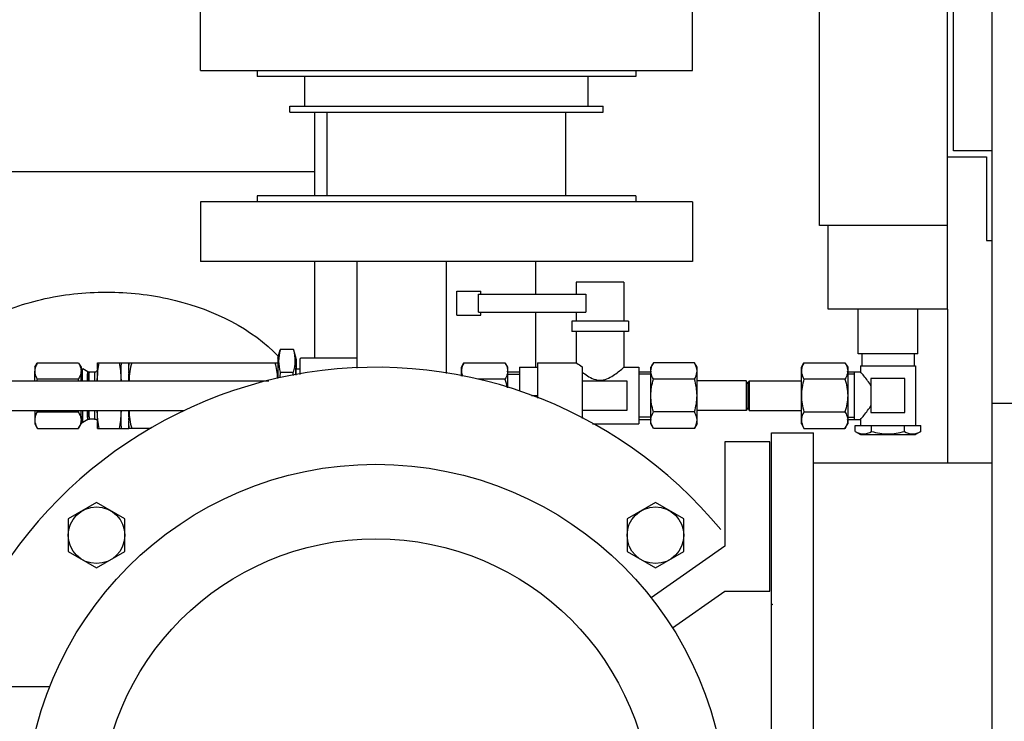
# Model space of a CAD drawing. Header units: millimetres. Extents: x 0 to 1189, y 0 to 841.
# Tile 45 of 112: x 416 to 430, y 569 to 578. Entities that reach past the tile are written whole.
import ezdxf

# ---------------------------------------------------------------- set-up
doc = ezdxf.new("R2010")
doc.units = ezdxf.units.MM
doc.header["$LTSCALE"] = 65.395
doc.linetypes.add('CENTER', pattern=[0.6, 0.375, -0.075, 0.075, -0.075])
for name, color, linetype in [('0006_713500_32_SIMPLE_D_PBL127', 7, 'CONTINUOUS'), ('1707_125001_01_SIMPLE_B_PBL158', 7, 'CONTINUOUS'), ('1907_153200_261214_ABL28', 7, 'CONTINUOUS'), ('1907_153200_51_ABL57', 7, 'CONTINUOUS'), ('1907_153200_51_T2_PBL73', 7, 'CONTINUOUS'), ('1907_153200_81_ABL87', 7, 'CONTINUOUS'), ('1907_153200_81_T1_PBL114', 7, 'CONTINUOUS'), ('1907_153200_82_ABL30', 7, 'CONTINUOUS'), ('1937_153000_12_T1_PBL75', 7, 'CONTINUOUS'), ('9M32C_GENSET_STD_GRUNDRAHMEN_ABL50', 7, 'CONTINUOUS'), ('9M32C_GENSET_STD_GRUNDRAHMEN_T1_PBL51', 7, 'CONTINUOUS'), ('A14X18_DIN7603_MAK_PBL198', 7, 'CONTINUOUS'), ('B-03-25X22-57X1_5-N6000_PBL199', 7, 'CONTINUOUS'), ('BOGEN-S-2D-45-139_7X4_PBL71', 7, 'CONTINUOUS'), ('BOGEN-S-2D-45-139_7X4_PBL72', 7, 'CONTINUOUS'), ('D3870-A2-L-10_PBL102', 7, 'CONTINUOUS'), ('D3870-A2-L-10_PBL103', 7, 'CONTINUOUS'), ('D3870-A2-L-10_PBL104', 7, 'CONTINUOUS'), ('D3870-A2-L-10_PBL105', 7, 'CONTINUOUS'), ('D3901-S10A-G3_8_PBL159', 7, 'CONTINUOUS'), ('DIN1566-G3_8AXG1_4_PBL109', 7, 'CONTINUOUS'), ('E1514-IBC_DN65PN40X2_PBL91', 7, 'CONTINUOUS'), ('E1514-IBC_DN65PN40X2_PBL92', 7, 'CONTINUOUS'), ('EN1092-1-01A-DN50-PN16-61_5_PBL88', 7, 'CONTINUOUS'), ('EN1092-1-01A-DN50-PN16-61_5_PBL89', 7, 'CONTINUOUS'), ('GESTRA_RK41_PN6_DN50_PBL100', 7, 'CONTINUOUS'), ('KUGELHAHN_10-0_PBL117', 7, 'CONTINUOUS'), ('LBS-G3_8_PBL108', 7, 'CONTINUOUS'), ('new_view_9_VBL0', 7, 'CONTINUOUS'), ('PUMPENAGGRR45_125_160_FL-Z-DB50_PBL74', 7, 'CONTINUOUS'), ('SKA-10X1_5_PBL106', 7, 'CONTINUOUS'), ('SKA-10X1_5_PBL107', 7, 'CONTINUOUS'), ('SVH10LR_PBL128', 7, 'CONTINUOUS')]:
    doc.layers.add(name, color=color, linetype=linetype)

# ---------------------------------------------------------------- blocks, each defined once
blk = doc.blocks.new('EN1092-1-01A-DN50-PN16-61_5_PBL89', base_point=(422.097, 577.84))
at = {"layer": 'EN1092-1-01A-DN50-PN16-61_5_PBL89', "color": 7, "linetype": 'Continuous'}
for p, q in [((418.797, 577.44), (418.797, 578.24)), ((418.797, 578.24), (425.397, 578.24)), ((425.397, 577.44), (425.397, 578.24)), ((418.797, 577.44), (425.397, 577.44))]:
    blk.add_line(p, q, dxfattribs=at)
blk = doc.blocks.new('1907_153200_82_ABL30', base_point=(410.568, 592.34))
at = {"layer": 'EN1092-1-01A-DN50-PN16-61_5_PBL89'}
blk.add_blockref('EN1092-1-01A-DN50-PN16-61_5_PBL89', (422.097, 577.84), dxfattribs=at)
blk = doc.blocks.new('BOGEN-S-2D-45-139_7X4_PBL71', base_point=(417.296, 571.684))
at = {"layer": 'BOGEN-S-2D-45-139_7X4_PBL71', "color": 7, "linetype": 'Continuous'}
for q in [(414.743, 572.492), (415.231, 568.9)]:
    blk.add_line((414.743, 568.9), q, dxfattribs=at)
blk.add_open_spline([(414.743, 572.492), (414.743, 572.703), (414.849, 573.149), (415.283, 573.715), (415.929, 574.147), (416.722, 574.416), (417.594, 574.499), (418.699, 574.364), (419.485, 573.981), (419.849, 573.602)], degree=3, knots=[0, 0, 0, 0, 0.101095, 0.210973, 0.333669, 0.467819, 0.608347, 0.748432, 1, 1, 1, 1], dxfattribs=at)
blk = doc.blocks.new('BOGEN-S-2D-45-139_7X4_PBL72', base_point=(417.537, 574.288))
at = {"layer": 'BOGEN-S-2D-45-139_7X4_PBL72', "color": 7, "linetype": 'Continuous'}
for p, q in [((414.743, 572.492), (414.743, 576.084)), ((414.743, 576.084), (420.331, 576.084)), ((420.331, 575.76), (420.331, 576.084)), ((420.331, 573.58), (420.331, 574.88))]:
    blk.add_line(p, q, dxfattribs=at)
blk.add_open_spline([(414.743, 572.492), (414.743, 572.703), (414.849, 573.149), (415.283, 573.715), (415.929, 574.147), (416.722, 574.416), (417.594, 574.499), (418.699, 574.364), (419.485, 573.981), (419.849, 573.602)], degree=3, knots=[0, 0, 0, 0, 0.101095, 0.210973, 0.333669, 0.467819, 0.608347, 0.748432, 1, 1, 1, 1], dxfattribs=at)
blk = doc.blocks.new('1907_153200_51_T2_PBL73', base_point=(417.537, 577.778))
at = {"layer": '1907_153200_51_T2_PBL73', "color": 7, "linetype": 'Continuous'}
for p, q in [((414.743, 576.084), (414.743, 579.472)), ((420.331, 578.24), (420.331, 579.472)), ((420.331, 576.084), (420.331, 576.88)), ((414.743, 576.084), (420.331, 576.084))]:
    blk.add_line(p, q, dxfattribs=at)
blk = doc.blocks.new('1907_153200_51_ABL57', base_point=(416.717, 564.806))
at = {"layer": '1907_153200_51_T2_PBL73'}
blk.add_blockref('1907_153200_51_T2_PBL73', (417.537, 577.778), dxfattribs=at)
at = {"layer": 'BOGEN-S-2D-45-139_7X4_PBL71'}
blk.add_blockref('BOGEN-S-2D-45-139_7X4_PBL71', (417.296, 571.684), dxfattribs=at)
at = {"layer": 'BOGEN-S-2D-45-139_7X4_PBL72'}
blk.add_blockref('BOGEN-S-2D-45-139_7X4_PBL72', (417.537, 574.288), dxfattribs=at)
blk = doc.blocks.new('PUMPENAGGRR45_125_160_FL-Z-DB50_PBL74', base_point=(421.151, 566.96))
at = {"layer": 'PUMPENAGGRR45_125_160_FL-Z-DB50_PBL74', "color": 7, "linetype": 'Continuous'}
for p, q in [((425.831, 572.46), (425.831, 571.06)), ((426.431, 572.46), (425.831, 572.46)), ((426.431, 570.46), (426.431, 572.46)), ((417.404, 571.646), (417.024, 571.427)), ((417.784, 571.427), (417.404, 571.646)), ((424.899, 571.646), (424.519, 571.427)), ((425.279, 571.427), (424.899, 571.646)), ((417.024, 571.427), (417.024, 570.988)), ((417.784, 570.988), (417.784, 571.427)), ((424.519, 571.427), (424.519, 570.988)), ((425.279, 570.988), (425.279, 571.427)), ((417.024, 570.988), (417.404, 570.769)), ((417.404, 570.769), (417.784, 570.988)), ((424.519, 570.988), (424.899, 570.769)), ((425.831, 571.06), (424.844, 570.368)), ((424.899, 570.769), (425.279, 570.988)), ((425.127, 569.967), (425.831, 570.46)), ((425.831, 570.46), (426.431, 570.46)), ((415.231, 565.74), (415.231, 569.18)), ((415.231, 569.18), (416.777, 569.18)), ((415.231, 565.74), (416.777, 565.74)), ((425.831, 564.46), (425.127, 564.953)), ((424.844, 564.552), (425.831, 563.86)), ((425.831, 564.46), (426.431, 564.46)), ((426.431, 564.46), (426.431, 562.46)), ((417.404, 564.151), (417.024, 563.932)), ((417.784, 563.932), (417.404, 564.151)), ((424.899, 564.151), (424.519, 563.932)), ((425.279, 563.932), (424.899, 564.151)), ((417.024, 563.932), (417.024, 563.493)), ((417.784, 563.493), (417.784, 563.932)), ((424.519, 563.932), (424.519, 563.493)), ((425.279, 563.493), (425.279, 563.932)), ((425.831, 562.46), (425.831, 563.86)), ((417.024, 563.493), (417.404, 563.274)), ((417.404, 563.274), (417.784, 563.493)), ((424.519, 563.493), (424.899, 563.274)), ((424.899, 563.274), (425.279, 563.493)), ((426.431, 562.46), (425.831, 562.46))]:
    blk.add_line(p, q, dxfattribs=at)
for centre, radius in [((421.151, 567.46), 4.7), ((417.404, 571.208), 0.38), ((424.899, 571.208), 0.38), ((421.151, 567.46), 3.7), ((417.404, 563.712), 0.38), ((424.899, 563.712), 0.38)]:
    blk.add_circle(centre, radius, dxfattribs=at)
for start, end in [(39.576, 162.0522), (169.5565, 190.4429), (197.9475, 320.4243), (328.9162, 331.1767)]:
    blk.add_arc((421.151, 567.46), 6, start, end, dxfattribs=at)
blk = doc.blocks.new('1937_153000_12_T1_PBL75', base_point=(417.487, 573.08))
at = {"layer": '1937_153000_12_T1_PBL75', "color": 7, "linetype": 'Continuous'}
for p, q in [((415.257, 573.28), (419.716, 573.28)), ((415.257, 572.88), (418.579, 572.88))]:
    blk.add_line(p, q, dxfattribs=at)
at = {"layer": '1937_153000_12_T1_PBL75', "color": 9, "linetype": 'Continuous'}
blk.add_line((416.057, 573.28), (416.057, 572.88), dxfattribs=at)
at = {"layer": '1937_153000_12_T1_PBL75', "color": 7, "linetype": 'Continuous'}
blk.add_arc((415.257, 573.08), 0.2, 90, 270, dxfattribs=at)
blk = doc.blocks.new('EN1092-1-01A-DN50-PN16-61_5_PBL88', base_point=(422.097, 575.28))
at = {"layer": 'EN1092-1-01A-DN50-PN16-61_5_PBL88', "color": 7, "linetype": 'Continuous'}
for p, q in [((418.797, 575.68), (418.797, 574.88)), ((425.397, 575.68), (418.797, 575.68)), ((425.397, 575.68), (425.397, 574.88)), ((425.397, 574.88), (418.797, 574.88))]:
    blk.add_line(p, q, dxfattribs=at)
blk = doc.blocks.new('1907_153200_81_T1_PBL114', base_point=(422.097, 574.128))
at = {"layer": '1907_153200_81_T1_PBL114', "color": 7, "linetype": 'Continuous'}
for p, q in [((420.897, 573.446), (420.897, 574.88)), ((423.297, 574.44), (423.297, 574.88)), ((423.297, 573.46), (423.297, 574.2))]:
    blk.add_line(p, q, dxfattribs=at)
at = {"layer": '1907_153200_81_T1_PBL114', "color": 2, "linetype": 'CENTER'}
blk.add_line((422.097, 573.376), (422.097, 574.88), dxfattribs=at)
blk = doc.blocks.new('B-03-25X22-57X1_5-N6000_PBL199', base_point=(420.516, 573.473))
at = {"layer": 'B-03-25X22-57X1_5-N6000_PBL199', "color": 7, "linetype": 'Continuous'}
for p, q in [((420.897, 573.58), (420.137, 573.58)), ((420.134, 573.417), (420.135, 573.44)), ((420.134, 573.365), (420.134, 573.417))]:
    blk.add_line(p, q, dxfattribs=at)
blk.add_open_spline([(420.135, 573.44), (420.135, 573.46), (420.135, 573.494), (420.135, 573.535), (420.136, 573.558), (420.136, 573.57), (420.138, 573.575), (420.137, 573.58), (420.137, 573.58)], degree=3, knots=[0, 0, 0, 0, 0.425047, 0.740294, 0.852981, 0.934237, 0.983348, 1, 1, 1, 1], dxfattribs=at)
blk = doc.blocks.new('1907_153200_81_ABL87', base_point=(422.097, 574.523))
at = {"layer": '1907_153200_81_T1_PBL114'}
blk.add_blockref('1907_153200_81_T1_PBL114', (422.097, 574.128), dxfattribs=at)
at = {"layer": 'B-03-25X22-57X1_5-N6000_PBL199'}
blk.add_blockref('B-03-25X22-57X1_5-N6000_PBL199', (420.516, 573.473), dxfattribs=at)
at = {"layer": 'EN1092-1-01A-DN50-PN16-61_5_PBL88'}
blk.add_blockref('EN1092-1-01A-DN50-PN16-61_5_PBL88', (422.097, 575.28), dxfattribs=at)
blk = doc.blocks.new('E1514-IBC_DN65PN40X2_PBL91', base_point=(422.097, 577.4))
at = {"layer": 'E1514-IBC_DN65PN40X2_PBL91', "color": 7, "linetype": 'Continuous'}
for p, q in [((419.557, 577.44), (419.557, 577.36)), ((424.637, 577.44), (424.637, 577.36)), ((424.637, 577.36), (419.557, 577.36))]:
    blk.add_line(p, q, dxfattribs=at)
blk = doc.blocks.new('E1514-IBC_DN65PN40X2_PBL92', base_point=(422.097, 575.72))
at = {"layer": 'E1514-IBC_DN65PN40X2_PBL92', "color": 7, "linetype": 'Continuous'}
for p, q in [((419.557, 575.76), (419.557, 575.68)), ((424.637, 575.76), (419.557, 575.76)), ((424.637, 575.76), (424.637, 575.68))]:
    blk.add_line(p, q, dxfattribs=at)
blk = doc.blocks.new('GESTRA_RK41_PN6_DN50_PBL100', base_point=(422.097, 576.56))
at = {"layer": 'GESTRA_RK41_PN6_DN50_PBL100', "color": 7, "linetype": 'Continuous'}
for p, q in [((420.197, 576.96), (420.197, 577.36)), ((423.997, 576.96), (423.997, 577.36)), ((419.997, 576.88), (419.997, 576.96)), ((419.997, 576.96), (424.197, 576.96)), ((424.197, 576.88), (424.197, 576.96)), ((419.997, 576.88), (424.197, 576.88)), ((420.497, 575.76), (420.497, 576.88)), ((423.697, 575.76), (423.697, 576.88))]:
    blk.add_line(p, q, dxfattribs=at)
blk = doc.blocks.new('D3870-A2-L-10_PBL102', base_point=(422.607, 573.353))
at = {"layer": 'D3870-A2-L-10_PBL102', "color": 7, "linetype": 'Continuous'}
for p, q in [((422.297, 573.46), (422.331, 573.519)), ((422.331, 573.519), (422.881, 573.519)), ((422.881, 573.519), (422.917, 573.46)), ((422.297, 573.342), (422.297, 573.46)), ((422.917, 573.46), (422.917, 573.186)), ((422.881, 573.299), (422.518, 573.299))]:
    blk.add_line(p, q, dxfattribs=at)
blk.add_arc((422.765, 573.409), 0.152, 356.6358, 359.9951, dxfattribs=at)
for points, knots in [([(422.331, 573.519), (422.326, 573.51), (422.308, 573.476), (422.297, 573.437), (422.297, 573.409)], [0, 0, 0, 0, 0.263017, 1, 1, 1, 1]), ([(422.881, 573.519), (422.886, 573.51), (422.905, 573.477), (422.917, 573.438), (422.917, 573.409)], [0, 0, 0, 0, 0.264854, 1, 1, 1, 1]), ([(422.297, 573.409), (422.297, 573.392), (422.301, 573.368), (422.309, 573.346), (422.311, 573.34)], [0, 0, 0, 0, 0.743444, 1, 1, 1, 1]), ([(422.917, 573.4), (422.917, 573.392), (422.911, 573.356), (422.895, 573.323), (422.881, 573.299)], [0, 0, 0, 0, 0.239782, 1, 1, 1, 1])]:
    blk.add_open_spline(points, degree=3, knots=knots, dxfattribs=at)
blk.add_open_spline([(422.881, 573.299), (422.892, 573.263), (422.901, 573.227), (422.908, 573.189)], degree=3, dxfattribs=at)
blk = doc.blocks.new('D3870-A2-L-10_PBL103', base_point=(425.147, 573.08))
at = {"layer": 'D3870-A2-L-10_PBL103', "color": 7, "linetype": 'Continuous'}
for p, q in [((424.874, 573.519), (424.837, 573.46)), ((425.423, 573.519), (424.874, 573.519)), ((425.457, 573.46), (425.423, 573.519)), ((424.837, 572.7), (424.837, 573.46)), ((425.457, 572.7), (425.457, 573.46)), ((425.423, 573.299), (424.874, 573.299)), ((425.423, 572.861), (424.874, 572.861)), ((424.874, 572.641), (424.837, 572.7)), ((425.457, 572.7), (425.423, 572.641)), ((425.423, 572.641), (424.874, 572.641))]:
    blk.add_line(p, q, dxfattribs=at)
for centre, start, end in [((424.99, 573.409), 180.0049, 183.3642), ((424.99, 572.751), 176.6358, 179.9951)]:
    blk.add_arc(centre, 0.152, start, end, dxfattribs=at)
for points, knots in [([(424.837, 573.409), (424.837, 573.418), (424.841, 573.457), (424.858, 573.494), (424.874, 573.519)], [0, 0, 0, 0, 0.239943, 1, 1, 1, 1]), ([(425.457, 573.409), (425.457, 573.418), (425.454, 573.457), (425.438, 573.493), (425.423, 573.519)], [0, 0, 0, 0, 0.241275, 1, 1, 1, 1]), ([(424.874, 573.299), (424.869, 573.307), (424.851, 573.338), (424.839, 573.374), (424.838, 573.4)], [0, 0, 0, 0, 0.263805, 1, 1, 1, 1]), ([(425.423, 573.299), (425.429, 573.308), (425.447, 573.342), (425.457, 573.381), (425.457, 573.409)], [0, 0, 0, 0, 0.263017, 1, 1, 1, 1]), ([(424.838, 572.76), (424.838, 572.768), (424.843, 572.804), (424.86, 572.837), (424.874, 572.861)], [0, 0, 0, 0, 0.239782, 1, 1, 1, 1]), ([(425.457, 572.751), (425.457, 572.76), (425.454, 572.799), (425.438, 572.835), (425.423, 572.861)], [0, 0, 0, 0, 0.241275, 1, 1, 1, 1]), ([(424.874, 572.641), (424.869, 572.65), (424.849, 572.683), (424.837, 572.722), (424.837, 572.751)], [0, 0, 0, 0, 0.264854, 1, 1, 1, 1]), ([(425.423, 572.641), (425.429, 572.65), (425.447, 572.684), (425.457, 572.723), (425.457, 572.751)], [0, 0, 0, 0, 0.263017, 1, 1, 1, 1])]:
    blk.add_open_spline(points, degree=3, knots=knots, dxfattribs=at)
for points in [[(424.837, 573.08), (424.837, 573.154), (424.852, 573.229), (424.874, 573.299)], [(425.457, 573.08), (425.457, 573.154), (425.444, 573.228), (425.423, 573.299)], [(424.874, 572.861), (424.852, 572.931), (424.837, 573.006), (424.837, 573.08)], [(425.423, 572.861), (425.444, 572.932), (425.457, 573.006), (425.457, 573.08)]]:
    blk.add_open_spline(points, degree=3, dxfattribs=at)
blk = doc.blocks.new('D3870-A2-L-10_PBL104', base_point=(427.167, 573.08))
at = {"layer": 'D3870-A2-L-10_PBL104', "color": 7, "linetype": 'Continuous'}
for p, q in [((426.857, 573.46), (426.891, 573.519)), ((426.891, 573.519), (427.441, 573.519)), ((427.441, 573.519), (427.477, 573.46)), ((426.857, 572.7), (426.857, 573.46)), ((427.477, 573.46), (427.477, 572.7)), ((427.441, 573.299), (426.891, 573.299)), ((426.891, 572.861), (427.441, 572.861)), ((426.857, 572.7), (426.891, 572.641)), ((427.441, 572.641), (427.477, 572.7)), ((426.891, 572.641), (427.441, 572.641))]:
    blk.add_line(p, q, dxfattribs=at)
for centre, start, end in [((427.325, 573.409), 356.6358, 359.9951), ((427.325, 572.751), 0.0049, 3.3642)]:
    blk.add_arc(centre, 0.152, start, end, dxfattribs=at)
for points, knots in [([(426.891, 573.519), (426.886, 573.51), (426.868, 573.476), (426.857, 573.437), (426.857, 573.409)], [0, 0, 0, 0, 0.263017, 1, 1, 1, 1]), ([(427.441, 573.519), (427.446, 573.51), (427.465, 573.477), (427.477, 573.438), (427.477, 573.409)], [0, 0, 0, 0, 0.264854, 1, 1, 1, 1]), ([(426.857, 573.409), (426.857, 573.4), (426.861, 573.361), (426.877, 573.325), (426.891, 573.299)], [0, 0, 0, 0, 0.241275, 1, 1, 1, 1]), ([(427.477, 573.4), (427.477, 573.392), (427.471, 573.356), (427.455, 573.323), (427.441, 573.299)], [0, 0, 0, 0, 0.239782, 1, 1, 1, 1]), ([(426.891, 572.861), (426.886, 572.852), (426.868, 572.818), (426.857, 572.779), (426.857, 572.751)], [0, 0, 0, 0, 0.263017, 1, 1, 1, 1]), ([(427.441, 572.861), (427.446, 572.853), (427.464, 572.822), (427.476, 572.786), (427.477, 572.76)], [0, 0, 0, 0, 0.263805, 1, 1, 1, 1]), ([(426.857, 572.751), (426.857, 572.742), (426.861, 572.703), (426.877, 572.667), (426.891, 572.641)], [0, 0, 0, 0, 0.241275, 1, 1, 1, 1]), ([(427.477, 572.751), (427.477, 572.742), (427.474, 572.703), (427.456, 572.666), (427.441, 572.641)], [0, 0, 0, 0, 0.239943, 1, 1, 1, 1])]:
    blk.add_open_spline(points, degree=3, knots=knots, dxfattribs=at)
for points in [[(426.891, 573.299), (426.871, 573.228), (426.857, 573.154), (426.857, 573.08)], [(427.441, 573.299), (427.463, 573.229), (427.477, 573.154), (427.477, 573.08)], [(426.857, 573.08), (426.857, 573.006), (426.871, 572.932), (426.891, 572.861)], [(427.477, 573.08), (427.477, 573.006), (427.463, 572.931), (427.441, 572.861)]]:
    blk.add_open_spline(points, degree=3, dxfattribs=at)
blk = doc.blocks.new('D3870-A2-L-10_PBL105', base_point=(416.887, 573.08))
at = {"layer": 'D3870-A2-L-10_PBL105', "color": 7, "linetype": 'Continuous'}
for p, q in [((416.578, 573.46), (416.609, 573.515)), ((416.612, 573.519), (416.609, 573.515)), ((416.612, 573.519), (417.161, 573.519)), ((417.163, 573.515), (417.198, 573.46)), ((417.197, 573.442), (417.196, 573.409)), ((417.158, 573.299), (416.608, 573.299)), ((416.608, 572.861), (417.158, 572.861)), ((416.578, 572.7), (416.609, 572.645)), ((417.163, 572.645), (417.198, 572.7)), ((417.196, 572.751), (417.197, 572.718)), ((416.609, 572.645), (416.612, 572.641)), ((416.612, 572.641), (417.161, 572.641))]:
    blk.add_line(p, q, dxfattribs=at)
for centre, radius, start, end in [((417.663, 572.995), 1.098, 163.8914, 164.9318), ((416.171, 572.991), 1.033, 16.2474, 17.3578), ((417.663, 573.165), 1.098, 195.0682, 196.1086), ((416.171, 573.169), 1.033, 342.6422, 343.7526)]:
    blk.add_arc(centre, radius, start, end, dxfattribs=at)
for points, knots in [([(416.609, 573.515), (416.604, 573.507), (416.587, 573.474), (416.576, 573.437), (416.576, 573.409)], [0, 0, 0, 0, 0.262965, 1, 1, 1, 1]), ([(417.161, 573.519), (417.165, 573.512), (417.179, 573.488), (417.189, 573.461), (417.193, 573.44)], [0, 0, 0, 0, 0.260587, 1, 1, 1, 1]), ([(416.575, 573.281), (416.575, 573.293), (416.575, 573.336), (416.576, 573.379), (416.576, 573.409)], [0, 0, 0, 0, 0.295818, 1, 1, 1, 1]), ([(416.578, 573.46), (416.577, 573.459), (416.577, 573.454), (416.576, 573.444), (416.576, 573.429), (416.576, 573.416), (416.576, 573.409)], [0, 0, 0, 0, 0.074727, 0.268591, 0.578678, 1, 1, 1, 1]), ([(416.576, 573.409), (416.576, 573.4), (416.579, 573.361), (416.594, 573.325), (416.608, 573.299)], [0, 0, 0, 0, 0.241965, 1, 1, 1, 1]), ([(417.196, 573.409), (417.196, 573.4), (417.192, 573.361), (417.174, 573.324), (417.158, 573.299)], [0, 0, 0, 0, 0.239238, 1, 1, 1, 1]), ([(417.196, 573.409), (417.196, 573.401), (417.195, 573.358), (417.195, 573.315), (417.195, 573.281)], [0, 0, 0, 0, 0.200398, 1, 1, 1, 1]), ([(417.199, 573.442), (417.198, 573.446), (417.197, 573.452), (417.198, 573.459), (417.198, 573.46)], [0, 0, 0, 0, 0.726524, 1, 1, 1, 1]), ([(416.575, 572.879), (416.575, 572.867), (416.575, 572.824), (416.576, 572.781), (416.576, 572.751)], [0, 0, 0, 0, 0.295818, 1, 1, 1, 1]), ([(416.608, 572.861), (416.603, 572.852), (416.586, 572.818), (416.576, 572.779), (416.576, 572.751)], [0, 0, 0, 0, 0.262486, 1, 1, 1, 1]), ([(417.158, 572.861), (417.163, 572.852), (417.183, 572.818), (417.196, 572.78), (417.196, 572.751)], [0, 0, 0, 0, 0.265373, 1, 1, 1, 1]), ([(417.195, 572.879), (417.195, 572.867), (417.195, 572.824), (417.196, 572.781), (417.196, 572.751)], [0, 0, 0, 0, 0.295818, 1, 1, 1, 1]), ([(416.576, 572.751), (416.576, 572.744), (416.576, 572.731), (416.576, 572.716), (416.577, 572.706), (416.577, 572.701), (416.578, 572.7)], [0, 0, 0, 0, 0.421322, 0.731409, 0.925273, 1, 1, 1, 1]), ([(416.576, 572.751), (416.576, 572.742), (416.58, 572.705), (416.595, 572.669), (416.609, 572.645)], [0, 0, 0, 0, 0.241069, 1, 1, 1, 1]), ([(417.193, 572.72), (417.192, 572.713), (417.185, 572.686), (417.172, 572.66), (417.161, 572.641)], [0, 0, 0, 0, 0.241005, 1, 1, 1, 1]), ([(417.198, 572.7), (417.198, 572.701), (417.197, 572.708), (417.198, 572.714), (417.199, 572.718)], [0, 0, 0, 0, 0.273475, 1, 1, 1, 1])]:
    blk.add_open_spline(points, degree=3, knots=knots, dxfattribs=at)
for points in [[(417.193, 573.44), (417.195, 573.43), (417.196, 573.419), (417.196, 573.409)], [(417.198, 573.46), (417.196, 573.454), (417.197, 573.448), (417.197, 573.442)], [(417.196, 572.751), (417.196, 572.741), (417.195, 572.73), (417.193, 572.72)], [(417.197, 572.718), (417.197, 572.712), (417.196, 572.706), (417.198, 572.7)]]:
    blk.add_open_spline(points, degree=3, dxfattribs=at)
blk = doc.blocks.new('SKA-10X1_5_PBL106', base_point=(426.497, 573.08))
at = {"layer": 'SKA-10X1_5_PBL106', "color": 7, "linetype": 'Continuous'}
for p, q in [((426.137, 573.244), (426.158, 573.28)), ((426.137, 573.244), (426.137, 572.916)), ((426.158, 573.28), (426.158, 572.88)), ((426.158, 573.28), (426.857, 573.28)), ((426.137, 572.916), (426.158, 572.88)), ((426.158, 572.88), (426.857, 572.88))]:
    blk.add_line(p, q, dxfattribs=at)
blk = doc.blocks.new('SKA-10X1_5_PBL107', base_point=(425.797, 573.08))
at = {"layer": 'SKA-10X1_5_PBL107', "color": 7, "linetype": 'Continuous'}
for p, q in [((426.117, 573.28), (425.457, 573.28)), ((426.137, 573.244), (426.117, 573.28)), ((426.117, 573.28), (426.117, 572.88)), ((426.137, 573.244), (426.137, 572.916)), ((426.117, 572.88), (425.457, 572.88)), ((426.137, 572.916), (426.117, 572.88))]:
    blk.add_line(p, q, dxfattribs=at)
blk = doc.blocks.new('LBS-G3_8_PBL108', base_point=(418.836, 573.08))
at = {"layer": 'LBS-G3_8_PBL108', "color": 7, "linetype": 'Continuous'}
for p, q in [((417.837, 573.508), (417.843, 573.52)), ((417.837, 573.503), (417.837, 573.492)), ((417.843, 573.52), (419.832, 573.52)), ((419.832, 573.52), (419.835, 573.512)), ((417.837, 572.668), (417.837, 572.657)), ((417.837, 572.652), (417.843, 572.64)), ((418.136, 572.64), (417.843, 572.64))]:
    blk.add_line(p, q, dxfattribs=at)
for centre, start, end in [((419.117, 573.454), 178.293, 178.5397), ((419.117, 572.706), 181.4603, 181.707)]:
    blk.add_arc(centre, 1.281, start, end, dxfattribs=at)
for points, knots in [([(417.837, 573.508), (417.837, 573.508), (417.837, 573.506), (417.837, 573.504), (417.837, 573.503)], [0, 0, 0, 0, 0.302541, 1, 1, 1, 1]), ([(417.837, 572.657), (417.837, 572.656), (417.837, 572.654), (417.837, 572.652), (417.837, 572.652)], [0, 0, 0, 0, 0.697459, 1, 1, 1, 1])]:
    blk.add_open_spline(points, degree=3, knots=knots, dxfattribs=at)
for points in [[(417.875, 573.52), (417.853, 573.442), (417.838, 573.361), (417.84, 573.28)], [(419.795, 573.52), (419.815, 573.452), (419.827, 573.381), (419.828, 573.311)], [(417.84, 572.88), (417.838, 572.799), (417.853, 572.718), (417.875, 572.64)]]:
    blk.add_open_spline(points, degree=3, dxfattribs=at)
blk = doc.blocks.new('DIN1566-G3_8AXG1_4_PBL109', base_point=(419.957, 573.511))
at = {"layer": 'DIN1566-G3_8AXG1_4_PBL109', "color": 7, "linetype": 'Continuous'}
for p, q in [((419.837, 573.58), (419.867, 573.692)), ((419.871, 573.704), (419.867, 573.692)), ((419.871, 573.704), (420.044, 573.704)), ((420.047, 573.692), (420.078, 573.58)), ((420.077, 573.58), (420.078, 573.58)), ((419.834, 573.381), (419.834, 573.319)), ((419.866, 573.392), (420.04, 573.392)), ((420.074, 573.38), (420.074, 573.358))]:
    blk.add_line(p, q, dxfattribs=at)
for centre, radius, start, end in [((419.245, 573.501), 0.825, 13.3965, 14.2117), ((422.752, 573.004), 2.911, 172.3482, 173.8051), ((417.044, 572.99), 3.023, 6.8218, 7.6377), ((443.928, 573.23), 23.855, 179.4811, 179.6402)]:
    blk.add_arc(centre, radius, start, end, dxfattribs=at)
for points, knots in [([(419.867, 573.692), (419.854, 573.643), (419.838, 573.542), (419.854, 573.441), (419.866, 573.392)], [0, 0, 0, 0, 0.500498, 1, 1, 1, 1]), ([(420.047, 573.692), (420.059, 573.643), (420.072, 573.541), (420.054, 573.441), (420.04, 573.392)], [0, 0, 0, 0, 0.49848, 1, 1, 1, 1]), ([(419.835, 573.523), (419.835, 573.514), (419.835, 573.466), (419.834, 573.419), (419.834, 573.381)], [0, 0, 0, 0, 0.199344, 1, 1, 1, 1]), ([(419.837, 573.58), (419.836, 573.575), (419.837, 573.555), (419.836, 573.537), (419.835, 573.523)], [0, 0, 0, 0, 0.285246, 1, 1, 1, 1]), ([(420.077, 573.58), (420.077, 573.58), (420.078, 573.575), (420.076, 573.57), (420.076, 573.559), (420.075, 573.537), (420.075, 573.498), (420.075, 573.465), (420.075, 573.446)], [0, 0, 0, 0, 0.016647, 0.065645, 0.146766, 0.259301, 0.574417, 1, 1, 1, 1]), ([(420.078, 573.58), (420.081, 573.568), (420.077, 573.522), (420.08, 573.478), (420.08, 573.446)], [0, 0, 0, 0, 0.279979, 1, 1, 1, 1])]:
    blk.add_open_spline(points, degree=3, knots=knots, dxfattribs=at)
blk = doc.blocks.new('KUGELHAHN_10-0_PBL117', base_point=(423.537, 573.65))
at = {"layer": 'KUGELHAHN_10-0_PBL117', "color": 7, "linetype": 'Continuous'}
for p, q in [((423.837, 574.6), (423.837, 574.44)), ((424.477, 574.6), (423.837, 574.6)), ((424.477, 574.6), (424.477, 574.08)), ((422.237, 574.16), (422.237, 574.48)), ((422.237, 574.48), (422.557, 574.48)), ((422.525, 574.2), (422.525, 574.44)), ((422.525, 574.44), (423.965, 574.44)), ((422.557, 574.44), (422.557, 574.48)), ((423.965, 574.44), (423.965, 574.2)), ((422.237, 574.16), (422.557, 574.16)), ((422.525, 574.2), (423.965, 574.2)), ((422.557, 574.16), (422.557, 574.2)), ((423.837, 574.2), (423.837, 574.08)), ((423.777, 574.08), (423.777, 573.94)), ((424.537, 574.08), (423.777, 574.08)), ((424.537, 574.08), (424.537, 573.94)), ((424.537, 573.94), (423.777, 573.94)), ((423.837, 573.94), (423.837, 573.52)), ((424.477, 573.94), (424.477, 573.46)), ((423.317, 573.52), (423.317, 573.046)), ((423.317, 573.52), (423.837, 573.52)), ((423.917, 573.466), (423.917, 572.775)), ((422.917, 573.4), (423.077, 573.4)), ((423.077, 573.46), (423.077, 573.141)), ((423.077, 573.46), (423.317, 573.46)), ((424.477, 573.46), (424.677, 573.46)), ((424.677, 573.46), (424.677, 572.7)), ((424.677, 573.4), (424.837, 573.4)), ((423.917, 573.28), (424.517, 573.28)), ((424.517, 573.28), (424.517, 572.88)), ((423.235, 573.08), (423.317, 573.08)), ((424.517, 572.88), (423.917, 572.88)), ((424.056, 572.7), (424.677, 572.7)), ((424.677, 572.76), (424.837, 572.76))]:
    blk.add_line(p, q, dxfattribs=at)
at = {"layer": 'KUGELHAHN_10-0_PBL117', "color": 2, "linetype": 'Continuous'}
for p, q in [((422.917, 573.368), (423.077, 573.368)), ((424.837, 573.368), (424.677, 573.368)), ((424.837, 572.792), (424.677, 572.792))]:
    blk.add_line(p, q, dxfattribs=at)
at = {"layer": 'KUGELHAHN_10-0_PBL117', "color": 7, "linetype": 'Continuous'}
for points, knots in [([(423.837, 573.52), (423.839, 573.519), (423.865, 573.5), (423.892, 573.482), (423.917, 573.466)], [0, 0, 0, 0, 0.070742, 1, 1, 1, 1]), ([(423.917, 573.396), (423.94, 573.378), (423.989, 573.343), (424.072, 573.296), (424.175, 573.277), (424.271, 573.31), (424.349, 573.359), (424.416, 573.409), (424.457, 573.443), (424.477, 573.46)], [0, 0, 0, 0, 0.13368, 0.285184, 0.445654, 0.604327, 0.751079, 0.876675, 1, 1, 1, 1])]:
    blk.add_open_spline(points, degree=3, knots=knots, dxfattribs=at)
blk = doc.blocks.new('0006_713500_32_SIMPLE_D_PBL127', base_point=(428.257, 576.8))
at = {"layer": '0006_713500_32_SIMPLE_D_PBL127', "color": 7, "linetype": 'Continuous'}
for p, q in [((429.337, 579.96), (429.337, 578.84)), ((429.417, 579.96), (429.337, 579.96)), ((427.097, 575.36), (427.097, 579.76)), ((428.817, 579.76), (427.097, 579.76)), ((428.817, 575.36), (428.817, 579.76)), ((429.337, 578.84), (428.817, 578.84)), ((428.897, 576.36), (428.897, 578.76)), ((428.897, 578.76), (429.417, 578.76)), ((428.817, 576.28), (429.337, 576.28)), ((429.417, 576.36), (428.897, 576.36)), ((429.337, 576.28), (429.337, 575.16)), ((428.817, 575.36), (427.097, 575.36)), ((427.217, 574.24), (427.217, 575.36)), ((428.817, 574.24), (428.817, 575.36)), ((429.337, 575.16), (429.417, 575.16)), ((428.817, 574.24), (427.217, 574.24)), ((427.617, 573.64), (427.617, 574.24)), ((428.417, 573.64), (428.417, 574.24)), ((428.417, 573.64), (427.617, 573.64))]:
    blk.add_line(p, q, dxfattribs=at)
blk = doc.blocks.new('SVH10LR_PBL128', base_point=(427.967, 573.1))
at = {"layer": 'SVH10LR_PBL128', "color": 7, "linetype": 'Continuous'}
for p, q in [((427.667, 573.64), (427.667, 573.48)), ((428.367, 573.64), (428.367, 573.48)), ((427.647, 573.48), (427.647, 573.4)), ((427.647, 573.48), (428.387, 573.48)), ((428.387, 573.48), (428.387, 572.68)), ((427.477, 573.4), (427.647, 573.4)), ((427.567, 572.76), (427.567, 573.4)), ((427.789, 573.308), (427.789, 572.852)), ((428.245, 573.308), (427.789, 573.308)), ((428.245, 572.852), (428.245, 573.308)), ((427.789, 572.852), (428.245, 572.852)), ((427.477, 572.76), (427.647, 572.76)), ((427.578, 572.6), (427.578, 572.68)), ((427.578, 572.68), (428.456, 572.68)), ((427.647, 572.76), (427.647, 572.68)), ((427.798, 572.6), (427.798, 572.68)), ((428.237, 572.6), (428.237, 572.68)), ((428.456, 572.6), (428.456, 572.68)), ((427.578, 572.6), (427.647, 572.56)), ((427.647, 572.56), (428.387, 572.56)), ((428.456, 572.6), (428.387, 572.56))]:
    blk.add_line(p, q, dxfattribs=at)
at = {"layer": 'SVH10LR_PBL128', "color": 2, "linetype": 'Continuous'}
for p, q in [((427.477, 573.37), (427.567, 573.37)), ((427.477, 572.79), (427.567, 572.79))]:
    blk.add_line(p, q, dxfattribs=at)
at = {"layer": 'SVH10LR_PBL128', "color": 7, "linetype": 'Continuous'}
for points, knots in [([(427.789, 573.212), (427.762, 573.259), (427.714, 573.322), (427.663, 573.382), (427.647, 573.4)], [0, 0, 0, 0, 0.690437, 1, 1, 1, 1]), ([(427.647, 572.76), (427.663, 572.778), (427.714, 572.838), (427.762, 572.901), (427.789, 572.948)], [0, 0, 0, 0, 0.30957, 1, 1, 1, 1]), ([(427.578, 572.6), (427.612, 572.581), (427.688, 572.551), (427.765, 572.581), (427.798, 572.6)], [0, 0, 0, 0, 0.5, 1, 1, 1, 1]), ([(427.798, 572.6), (427.869, 572.579), (428.017, 572.552), (428.166, 572.579), (428.237, 572.6)], [0, 0, 0, 0, 0.5, 1, 1, 1, 1]), ([(428.237, 572.6), (428.27, 572.581), (428.347, 572.551), (428.423, 572.581), (428.456, 572.6)], [0, 0, 0, 0, 0.5, 1, 1, 1, 1])]:
    blk.add_open_spline(points, degree=3, knots=knots, dxfattribs=at)
blk = doc.blocks.new('1707_125001_01_SIMPLE_B_PBL158', base_point=(426.218, 564.89))
at = {"layer": '1707_125001_01_SIMPLE_B_PBL158', "color": 7, "linetype": 'Continuous'}
for p, q in [((426.457, 564.2), (426.431, 564.2)), ((424.844, 562.732), (424.348, 560.78)), ((424.15, 562.271), (423.619, 561.311)), ((425.797, 559.5), (428.817, 559.5))]:
    blk.add_line(p, q, dxfattribs=at)
blk.add_arc((427.737, 568.1), 2.52, 120.12, 120.3063, dxfattribs=at)
blk = doc.blocks.new('D3901-S10A-G3_8_PBL159', base_point=(417.518, 573.08))
at = {"layer": 'D3901-S10A-G3_8_PBL159', "color": 7, "linetype": 'Continuous'}
for p, q in [((417.418, 573.52), (417.838, 573.52)), ((417.199, 573.44), (417.218, 573.44)), ((417.288, 573.399), (417.218, 573.44)), ((417.378, 573.394), (417.308, 573.394)), ((417.414, 573.28), (417.414, 573.3)), ((417.734, 573.3), (417.734, 573.28)), ((417.414, 572.86), (417.414, 572.879)), ((417.734, 572.879), (417.734, 572.86)), ((417.199, 572.72), (417.218, 572.72)), ((417.288, 572.761), (417.218, 572.72)), ((417.378, 572.766), (417.308, 572.766)), ((417.418, 572.64), (417.838, 572.64))]:
    blk.add_line(p, q, dxfattribs=at)
at = {"layer": 'D3901-S10A-G3_8_PBL159', "color": 2, "linetype": 'Continuous'}
blk.add_line((417.282, 573.403), (417.281, 573.401), dxfattribs=at)
at = {"layer": 'D3901-S10A-G3_8_PBL159', "color": 7, "linetype": 'Continuous'}
for centre, radius, start, end in [((417.573, 573.5), 0.265, 2.6214, 2.9519), ((440.677, 573.19), 23.263, 179.4076, 179.7299), ((447.038, 573.156), 29.204, 179.5562, 179.7518), ((434.484, 573.249), 16.65, 179.4235, 179.5435), ((418.321, 573.296), 0.907, 179.7194, 180.9838), ((416.827, 573.304), 0.907, 358.4524, 359.7165), ((418.322, 572.864), 0.908, 179.0179, 180.2809), ((436.828, 572.941), 19.414, 180.2382, 180.6248), ((416.826, 572.856), 0.908, 0.2832, 1.5459), ((444.272, 572.988), 26.438, 180.238, 180.454), ((434.484, 572.911), 16.65, 180.4565, 180.5765), ((417.573, 572.66), 0.265, 357.0481, 357.3786)]:
    blk.add_arc(centre, radius, start, end, dxfattribs=at)
for points in [[(417.414, 573.3), (417.415, 573.374), (417.425, 573.448), (417.44, 573.52)], [(417.734, 573.3), (417.735, 573.374), (417.725, 573.448), (417.711, 573.52)], [(417.308, 573.394), (417.301, 573.394), (417.294, 573.396), (417.288, 573.399)], [(417.44, 572.64), (417.425, 572.712), (417.415, 572.786), (417.414, 572.86)], [(417.711, 572.64), (417.725, 572.712), (417.735, 572.786), (417.734, 572.86)], [(417.288, 572.761), (417.294, 572.764), (417.301, 572.766), (417.308, 572.766)]]:
    blk.add_open_spline(points, degree=3, dxfattribs=at)
for points, knots in [([(417.415, 573.431), (417.415, 573.444), (417.416, 573.466), (417.416, 573.491), (417.417, 573.506), (417.417, 573.514), (417.418, 573.517), (417.417, 573.52), (417.418, 573.52)], [0, 0, 0, 0, 0.428527, 0.742916, 0.854623, 0.934982, 0.983477, 1, 1, 1, 1]), ([(417.734, 573.3), (417.734, 573.33), (417.735, 573.373), (417.735, 573.427), (417.736, 573.459), (417.736, 573.484), (417.737, 573.501), (417.737, 573.511), (417.738, 573.515), (417.736, 573.52), (417.738, 573.52)], [0, 0, 0, 0, 0.414113, 0.586568, 0.731886, 0.847581, 0.931677, 0.961407, 0.98275, 1, 1, 1, 1]), ([(417.835, 573.417), (417.835, 573.428), (417.836, 573.46), (417.836, 573.492), (417.837, 573.513)], [0, 0, 0, 0, 0.350651, 1, 1, 1, 1]), ([(417.837, 573.513), (417.837, 573.514), (417.838, 573.516), (417.837, 573.52), (417.838, 573.52)], [0, 0, 0, 0, 0.746578, 1, 1, 1, 1]), ([(417.838, 573.52), (417.838, 573.52), (417.838, 573.517), (417.838, 573.516), (417.838, 573.514)], [0, 0, 0, 0, 0.254075, 1, 1, 1, 1]), ([(417.215, 573.281), (417.215, 573.303), (417.216, 573.334), (417.216, 573.373), (417.216, 573.396), (417.217, 573.414), (417.216, 573.428), (417.218, 573.434), (417.217, 573.44), (417.218, 573.44)], [0, 0, 0, 0, 0.417148, 0.589535, 0.734239, 0.849097, 0.932404, 0.982928, 1, 1, 1, 1]), ([(417.415, 573.421), (417.413, 573.414), (417.403, 573.399), (417.386, 573.394), (417.378, 573.394)], [0, 0, 0, 0, 0.489185, 1, 1, 1, 1]), ([(417.215, 572.879), (417.215, 572.857), (417.216, 572.826), (417.216, 572.787), (417.216, 572.764), (417.217, 572.746), (417.216, 572.732), (417.218, 572.726), (417.217, 572.72), (417.218, 572.72)], [0, 0, 0, 0, 0.417148, 0.589535, 0.734239, 0.849097, 0.932404, 0.982928, 1, 1, 1, 1]), ([(417.738, 572.64), (417.736, 572.64), (417.738, 572.645), (417.737, 572.649), (417.737, 572.659), (417.736, 572.676), (417.736, 572.701), (417.735, 572.733), (417.735, 572.787), (417.734, 572.83), (417.734, 572.86)], [0, 0, 0, 0, 0.01725, 0.038593, 0.068323, 0.152419, 0.268114, 0.413432, 0.585887, 1, 1, 1, 1]), ([(417.378, 572.766), (417.386, 572.766), (417.403, 572.761), (417.413, 572.747), (417.415, 572.739)], [0, 0, 0, 0, 0.510357, 1, 1, 1, 1]), ([(417.418, 572.64), (417.417, 572.64), (417.418, 572.643), (417.417, 572.646), (417.417, 572.654), (417.416, 572.669), (417.416, 572.694), (417.415, 572.716), (417.415, 572.729)], [0, 0, 0, 0, 0.016523, 0.065015, 0.145372, 0.257074, 0.571461, 1, 1, 1, 1]), ([(417.837, 572.647), (417.837, 572.652), (417.836, 572.684), (417.835, 572.716), (417.835, 572.743)], [0, 0, 0, 0, 0.145174, 1, 1, 1, 1]), ([(417.838, 572.64), (417.837, 572.64), (417.838, 572.644), (417.837, 572.646), (417.837, 572.647)], [0, 0, 0, 0, 0.253422, 1, 1, 1, 1]), ([(417.838, 572.646), (417.838, 572.644), (417.838, 572.643), (417.838, 572.64), (417.838, 572.64)], [0, 0, 0, 0, 0.745925, 1, 1, 1, 1])]:
    blk.add_open_spline(points, degree=3, knots=knots, dxfattribs=at)
at = {"layer": 'D3901-S10A-G3_8_PBL159', "color": 2, "linetype": 'Continuous'}
for points, knots in [([(417.281, 573.401), (417.281, 573.401), (417.281, 573.399), (417.281, 573.397), (417.281, 573.395), (417.281, 573.395), (417.281, 573.394), (417.281, 573.394), (417.281, 573.392), (417.281, 573.39), (417.281, 573.388), (417.281, 573.385), (417.281, 573.383), (417.281, 573.382), (417.281, 573.381), (417.281, 573.38), (417.281, 573.378), (417.281, 573.375), (417.28, 573.371), (417.28, 573.367), (417.28, 573.365), (417.28, 573.364), (417.28, 573.363), (417.28, 573.362), (417.28, 573.361), (417.28, 573.358), (417.28, 573.353), (417.28, 573.348), (417.28, 573.344), (417.28, 573.342), (417.28, 573.341), (417.28, 573.339), (417.28, 573.336), (417.28, 573.331), (417.28, 573.326), (417.28, 573.321), (417.28, 573.317), (417.28, 573.314), (417.28, 573.312), (417.28, 573.31), (417.28, 573.307), (417.28, 573.301), (417.28, 573.292), (417.28, 573.284), (417.279, 573.28)], [0, 0, 0, 0, 0.0625, 0.125, 0.140625, 0.15625, 0.164062, 0.171875, 0.1875, 0.21875, 0.25, 0.28125, 0.3125, 0.328125, 0.335938, 0.34375, 0.359375, 0.375, 0.4375, 0.46875, 0.484375, 0.492188, 0.5, 0.507812, 0.515625, 0.53125, 0.5625, 0.625, 0.640625, 0.65625, 0.664062, 0.671875, 0.6875, 0.71875, 0.75, 0.78125, 0.8125, 0.828125, 0.835938, 0.84375, 0.859375, 0.875, 0.9375, 1, 1, 1, 1]), ([(417.279, 572.88), (417.28, 572.876), (417.28, 572.867), (417.28, 572.857), (417.28, 572.85), (417.28, 572.847), (417.28, 572.845), (417.28, 572.843), (417.28, 572.84), (417.28, 572.835), (417.28, 572.829), (417.28, 572.823), (417.28, 572.819), (417.28, 572.815), (417.28, 572.813), (417.28, 572.812), (417.28, 572.81), (417.28, 572.805), (417.28, 572.8), (417.28, 572.794), (417.28, 572.792), (417.28, 572.79), (417.28, 572.789), (417.28, 572.788), (417.28, 572.787), (417.281, 572.785), (417.281, 572.781), (417.281, 572.777), (417.281, 572.774), (417.281, 572.773), (417.281, 572.771), (417.281, 572.771), (417.281, 572.77), (417.281, 572.768), (417.281, 572.766), (417.281, 572.764), (417.281, 572.762), (417.281, 572.761), (417.281, 572.76), (417.281, 572.76), (417.281, 572.76), (417.281, 572.759), (417.281, 572.759), (417.282, 572.758), (417.282, 572.757), (417.282, 572.757)], [0, 0, 0, 0, 0.0625, 0.125, 0.140625, 0.15625, 0.164062, 0.171875, 0.1875, 0.21875, 0.25, 0.28125, 0.3125, 0.328125, 0.335938, 0.34375, 0.359375, 0.375, 0.4375, 0.46875, 0.484375, 0.492188, 0.5, 0.507812, 0.515625, 0.53125, 0.5625, 0.625, 0.640625, 0.65625, 0.664062, 0.671875, 0.6875, 0.71875, 0.75, 0.78125, 0.8125, 0.828125, 0.835938, 0.84375, 0.859375, 0.875, 0.90625, 0.9375, 1, 1, 1, 1])]:
    blk.add_open_spline(points, degree=3, knots=knots, dxfattribs=at)
at = {"layer": 'D3901-S10A-G3_8_PBL159', "color": 9, "linetype": 'Continuous'}
for points, knots in [([(417.286, 573.282), (417.286, 573.301), (417.286, 573.331), (417.287, 573.37), (417.287, 573.39), (417.288, 573.399)], [0, 0, 0, 0, 0.500053, 0.75006, 1, 1, 1, 1]), ([(417.306, 573.282), (417.306, 573.301), (417.306, 573.329), (417.307, 573.366), (417.307, 573.385), (417.308, 573.394)], [0, 0, 0, 0, 0.500051, 0.750055, 1, 1, 1, 1]), ([(417.378, 573.394), (417.377, 573.394), (417.378, 573.39), (417.377, 573.386), (417.377, 573.376), (417.376, 573.364), (417.376, 573.347), (417.376, 573.32), (417.376, 573.298), (417.376, 573.282)], [0, 0, 0, 0, 0.016838, 0.066608, 0.148823, 0.262531, 0.40638, 0.578655, 1, 1, 1, 1]), ([(417.288, 572.761), (417.288, 572.76), (417.288, 572.765), (417.287, 572.769), (417.287, 572.78), (417.287, 572.799), (417.287, 572.833), (417.286, 572.862), (417.286, 572.879)], [0, 0, 0, 0, 0.015592, 0.064563, 0.146417, 0.260155, 0.577236, 1, 1, 1, 1]), ([(417.308, 572.766), (417.308, 572.766), (417.308, 572.77), (417.307, 572.774), (417.308, 572.784), (417.307, 572.797), (417.307, 572.813), (417.307, 572.84), (417.306, 572.863), (417.306, 572.879)], [0, 0, 0, 0, 0.016839, 0.066621, 0.14885, 0.262573, 0.406437, 0.578717, 1, 1, 1, 1]), ([(417.376, 572.878), (417.376, 572.862), (417.376, 572.84), (417.376, 572.813), (417.376, 572.796), (417.377, 572.784), (417.377, 572.774), (417.378, 572.77), (417.377, 572.766), (417.378, 572.766)], [0, 0, 0, 0, 0.421345, 0.59362, 0.737469, 0.851177, 0.933392, 0.983162, 1, 1, 1, 1])]:
    blk.add_open_spline(points, degree=3, knots=knots, dxfattribs=at)
blk = doc.blocks.new('A14X18_DIN7603_MAK_PBL198', base_point=(420.105, 573.396))
at = {"layer": 'A14X18_DIN7603_MAK_PBL198', "color": 7, "linetype": 'Continuous'}
blk.add_line((420.077, 573.438), (420.135, 573.438), dxfattribs=at)
blk.add_arc((428.402, 573.271), 8.327, 179.2449, 179.4251, dxfattribs=at)
blk.add_open_spline([(420.077, 573.438), (420.077, 573.438), (420.077, 573.436), (420.077, 573.434), (420.077, 573.429), (420.076, 573.42), (420.076, 573.403), (420.076, 573.389), (420.076, 573.381)], degree=3, knots=[0, 0, 0, 0, 0.016493, 0.064664, 0.144533, 0.255701, 0.569599, 1, 1, 1, 1], dxfattribs=at)
blk = doc.blocks.new('1907_153200_261214_ABL28', base_point=(423.828, 615.49))
at = {"layer": '0006_713500_32_SIMPLE_D_PBL127'}
blk.add_blockref('0006_713500_32_SIMPLE_D_PBL127', (428.257, 576.8), dxfattribs=at)
at = {"layer": '1707_125001_01_SIMPLE_B_PBL158'}
blk.add_blockref('1707_125001_01_SIMPLE_B_PBL158', (426.218, 564.89), dxfattribs=at)
at = {"layer": '1907_153200_51_ABL57'}
blk.add_blockref('1907_153200_51_ABL57', (416.717, 564.806), dxfattribs=at)
at = {"layer": '1907_153200_81_ABL87'}
blk.add_blockref('1907_153200_81_ABL87', (422.097, 574.523), dxfattribs=at)
at = {"layer": '1907_153200_82_ABL30'}
blk.add_blockref('1907_153200_82_ABL30', (410.568, 592.34), dxfattribs=at)
at = {"layer": '1937_153000_12_T1_PBL75'}
blk.add_blockref('1937_153000_12_T1_PBL75', (417.487, 573.08), dxfattribs=at)
at = {"layer": 'A14X18_DIN7603_MAK_PBL198'}
blk.add_blockref('A14X18_DIN7603_MAK_PBL198', (420.105, 573.396), dxfattribs=at)
at = {"layer": 'D3870-A2-L-10_PBL102'}
blk.add_blockref('D3870-A2-L-10_PBL102', (422.607, 573.353), dxfattribs=at)
at = {"layer": 'D3870-A2-L-10_PBL103'}
blk.add_blockref('D3870-A2-L-10_PBL103', (425.147, 573.08), dxfattribs=at)
at = {"layer": 'D3870-A2-L-10_PBL104'}
blk.add_blockref('D3870-A2-L-10_PBL104', (427.167, 573.08), dxfattribs=at)
at = {"layer": 'D3870-A2-L-10_PBL105'}
blk.add_blockref('D3870-A2-L-10_PBL105', (416.887, 573.08), dxfattribs=at)
at = {"layer": 'D3901-S10A-G3_8_PBL159'}
blk.add_blockref('D3901-S10A-G3_8_PBL159', (417.518, 573.08), dxfattribs=at)
at = {"layer": 'DIN1566-G3_8AXG1_4_PBL109'}
blk.add_blockref('DIN1566-G3_8AXG1_4_PBL109', (419.957, 573.511), dxfattribs=at)
at = {"layer": 'E1514-IBC_DN65PN40X2_PBL91'}
blk.add_blockref('E1514-IBC_DN65PN40X2_PBL91', (422.097, 577.4), dxfattribs=at)
at = {"layer": 'E1514-IBC_DN65PN40X2_PBL92'}
blk.add_blockref('E1514-IBC_DN65PN40X2_PBL92', (422.097, 575.72), dxfattribs=at)
at = {"layer": 'GESTRA_RK41_PN6_DN50_PBL100'}
blk.add_blockref('GESTRA_RK41_PN6_DN50_PBL100', (422.097, 576.56), dxfattribs=at)
at = {"layer": 'KUGELHAHN_10-0_PBL117'}
blk.add_blockref('KUGELHAHN_10-0_PBL117', (423.537, 573.65), dxfattribs=at)
at = {"layer": 'LBS-G3_8_PBL108'}
blk.add_blockref('LBS-G3_8_PBL108', (418.836, 573.08), dxfattribs=at)
at = {"layer": 'PUMPENAGGRR45_125_160_FL-Z-DB50_PBL74'}
blk.add_blockref('PUMPENAGGRR45_125_160_FL-Z-DB50_PBL74', (421.151, 566.96), dxfattribs=at)
at = {"layer": 'SKA-10X1_5_PBL106'}
blk.add_blockref('SKA-10X1_5_PBL106', (426.497, 573.08), dxfattribs=at)
at = {"layer": 'SKA-10X1_5_PBL107'}
blk.add_blockref('SKA-10X1_5_PBL107', (425.797, 573.08), dxfattribs=at)
at = {"layer": 'SVH10LR_PBL128'}
blk.add_blockref('SVH10LR_PBL128', (427.967, 573.1), dxfattribs=at)
blk = doc.blocks.new('9M32C_GENSET_STD_GRUNDRAHMEN_T1_PBL51', base_point=(612.957, 557.98))
at = {"layer": '9M32C_GENSET_STD_GRUNDRAHMEN_T1_PBL51', "color": 7, "linetype": 'Continuous'}
for p, q in [((429.417, 561.58), (429.417, 580.78)), ((428.817, 574.24), (428.817, 572.18)), ((429.417, 572.98), (430.017, 572.98)), ((426.457, 562.18), (426.457, 572.58)), ((426.457, 572.58), (427.017, 572.58)), ((427.017, 562.18), (427.017, 572.58)), ((427.017, 572.18), (429.417, 572.18))]:
    blk.add_line(p, q, dxfattribs=at)
blk = doc.blocks.new('9M32C_GENSET_STD_GRUNDRAHMEN_ABL50', base_point=(612.957, 557.98))
at = {"layer": '9M32C_GENSET_STD_GRUNDRAHMEN_T1_PBL51'}
blk.add_blockref('9M32C_GENSET_STD_GRUNDRAHMEN_T1_PBL51', (612.957, 557.98), dxfattribs=at)
blk = doc.blocks.new('NEW_VIEW_9_VBL0', base_point=(585.628, 629.264))
at = {"layer": '1907_153200_261214_ABL28'}
blk.add_blockref('1907_153200_261214_ABL28', (423.828, 615.49), dxfattribs=at)
at = {"layer": '9M32C_GENSET_STD_GRUNDRAHMEN_ABL50'}
blk.add_blockref('9M32C_GENSET_STD_GRUNDRAHMEN_ABL50', (612.957, 557.98), dxfattribs=at)

msp = doc.modelspace()

# ---------------------------------------------------------------- block references
at = {"layer": 'new_view_9_VBL0'}
msp.add_blockref('NEW_VIEW_9_VBL0', (585.62781, 629.26403), dxfattribs=at)

doc.saveas('drawing.dxf')
